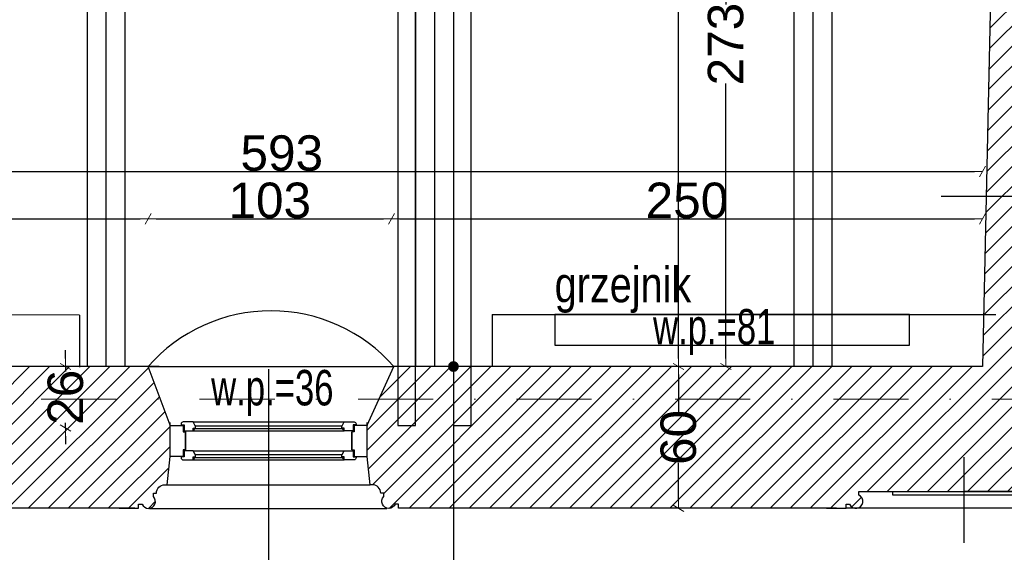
# Model space of a CAD drawing. Header units: millimetres. Extents: x 75999 to 132160, y -108895 to -89040.
# Tile 35 of 61: x 97534 to 101700, y -105669 to -103415. Entities that reach past the tile are written whole.
import ezdxf

# ---------------------------------------------------------------- set-up
doc = ezdxf.new("R2010")
doc.units = ezdxf.units.MM
doc.header["$MEASUREMENT"] = 0
doc.linetypes.add('Dot & Dashed', pattern=[670.277762, 317.5, -176.388889, 0, -176.388874])
for name, color, linetype in [('A-OKNA-OPIS', 7, 'Continuous'), ('belki nad', 7, 'Continuous'), ('CO TO JEST', 7, 'Continuous'), ('detalokna', 7, 'Continuous'), ('DIM MALY', 7, 'Continuous'), ('Drawing & Figure', 7, 'Continuous'), ('Nowe_00 ZMIANY', 7, 'Continuous'), ('Nowe_Annotation - Text', 7, 'Continuous'), ('Nowe_GRZEJNIK', 7, 'Continuous'), ('Nowe_WIDOK', 7, 'Continuous'), ('OKNO_DETAL', 7, 'Continuous'), ('OSIE', 7, 'Continuous'), ('PARAPET', 7, 'Continuous'), ('SCIANY_KONSTR', 7, 'Continuous'), ('strop', 7, 'Continuous'), ('Structural - Bearing', 7, 'Continuous'), ('Structural - Grid', 7, 'Continuous'), ('WIDOK', 7, 'Continuous'), ('ściany', 7, 'Continuous')]:
    doc.layers.add(name, color=color, linetype=linetype)
doc.styles.add('STYL_AUTOMATYCZNY_2', font='arial.ttf')
doc.styles.add('STYL_AUTOMATYCZNY_5', font='arial.ttf', dxfattribs={"width": 0.7})
doc.styles.add('STYL_AUTOMATYCZNY_7', font='arial.ttf', dxfattribs={"width": 0.8})
doc.dimstyles.new('STYL_AUTOMATYCZNY__3', dxfattribs={"dimtxt": 150, "dimasz": 34.231941, "dimexe": 0.18, "dimexo": 0.0625, "dimgap": 0, "dimtad": 1, "dimtih": 1, "dimtoh": 1, "dimdec": 0, "dimlfac": 0.1, "dimzin": 0, "dimdsep": 46, "dimtxsty": 'STYL_AUTOMATYCZNY_2', "dimblk": 'ARROWHEAD_2', "dimblk1": 'ARROWHEAD_2', "dimblk2": 'ARROWHEAD_2', "dimcen": 0.09, "dimse1": 1, "dimse2": 1, "dimclrd": 5, "dimclre": 5, "dimclrt": 1, "dimadec": 0, "dimazin": 0, "dimtfac": 1, "dimtdec": 4, "dimtmove": 0, "dimatfit": 3, "dimfxl": 0, "dimtolj": 1, "dimtzin": 0, "dimarcsym": 0})
doc.dimstyles.new('STYL_AUTOMATYCZNY__4', dxfattribs={"dimtxt": 150, "dimasz": 34.231941, "dimexe": 0.18, "dimexo": 0.0625, "dimgap": 0, "dimtad": 1, "dimdec": 0, "dimlfac": 0.1, "dimzin": 0, "dimdsep": 46, "dimtxsty": 'STYL_AUTOMATYCZNY_2', "dimblk": 'ARROWHEAD_2', "dimblk1": 'ARROWHEAD_2', "dimblk2": 'ARROWHEAD_2', "dimcen": 0.09, "dimse1": 1, "dimse2": 1, "dimclrd": 5, "dimclre": 5, "dimclrt": 1, "dimadec": 0, "dimazin": 0, "dimtfac": 1, "dimtdec": 4, "dimtmove": 0, "dimatfit": 3, "dimfxl": 0, "dimtolj": 1, "dimtzin": 0, "dimarcsym": 0})
doc.dimstyles.new('STYL_AUTOMATYCZNY__7', dxfattribs={"dimtxt": 0.18, "dimasz": 91.2, "dimexe": 0.18, "dimexo": 0.0625, "dimgap": 0, "dimtad": 0, "dimtih": 1, "dimtoh": 1, "dimdec": 4, "dimzin": 0, "dimdsep": 46, "dimcen": 0.09, "dimadec": 0, "dimazin": 0, "dimtfac": 1, "dimtdec": 4, "dimtmove": 0, "dimatfit": 3, "dimldrblk": 'ARROWHEAD_11', "dimfxl": 0, "dimtolj": 1, "dimtzin": 0, "dimarcsym": 0})
pattern_1 = [(45, (0, 0), (-42.426407, 42.426407), [])]

# ---------------------------------------------------------------- blocks, each defined once
blk = doc.blocks.new('ARROWHEAD_2')
at = {"color": 0, "linetype": 'Continuous', "lineweight": 0}
for p, q in [((0, 0), (-1, 0)), ((-0.38, -0.66), (0.38, 0.66))]:
    blk.add_line(p, q, dxfattribs=at)
blk = doc.blocks.new('*D130')
at = {"layer": 'Defpoints', "color": 0}
for p in [(100521.3, -102152.9), (101222.4, -102152.9), (101222.4, -104882.9)]:
    blk.add_point(p, dxfattribs=at)
at = {"layer": 'DIM MALY', "color": 5, "lineweight": -2}
for p, q in [((100521.3, -102187.1), (100521.3, -103351.2)), ((100521.3, -104848.6), (100521.3, -103685.2))]:
    blk.add_line(p, q, dxfattribs=at)
at = {"layer": 'DIM MALY', "color": 5, "lineweight": -2, "xscale": 34.23194115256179, "yscale": 34.23194115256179, "zscale": 34.23194115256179}
for p, rotation in [((100521.3, -102152.9), 90), ((100521.3, -104882.9), 270)]:
    blk.add_blockref('ARROWHEAD_2', p, dxfattribs=dict(at, rotation=rotation))
at = {"layer": 'DIM MALY', "color": 1, "insert": (100521.3, -103518.2), "char_height": 150, "attachment_point": 5, "rotation": 90, "style": 'STYL_AUTOMATYCZNY_2'}
blk.add_mtext('\\A1;273', dxfattribs=at)
blk = doc.blocks.new('*D203')
at = {"layer": 'Defpoints', "color": 0}
for p in [(98077.5, -104257.2), (95677.5, -104679.8), (98077.5, -104830.1)]:
    blk.add_point(p, dxfattribs=at)
at = {"layer": 'DIM MALY', "color": 5, "lineweight": -2}
blk.add_line((95711.7, -104257.2), (98043.3, -104257.2), dxfattribs=at)
at = {"layer": 'DIM MALY', "color": 5, "lineweight": -2, "xscale": 34.23194115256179, "yscale": 34.23194115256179, "zscale": 34.23194115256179, "rotation": 180}
blk.add_blockref('ARROWHEAD_2', (95677.5, -104257.2), dxfattribs=at)
at = {"layer": 'DIM MALY', "color": 5, "lineweight": -2, "xscale": 34.23194115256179, "yscale": 34.23194115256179, "zscale": 34.23194115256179}
blk.add_blockref('ARROWHEAD_2', (98077.5, -104257.2), dxfattribs=at)
at = {"layer": 'DIM MALY', "color": 1, "insert": (96877.1, -104180.6), "char_height": 150, "attachment_point": 5, "style": 'STYL_AUTOMATYCZNY_2'}
blk.add_mtext('\\A1;240', dxfattribs=at)
blk = doc.blocks.new('*D204')
at = {"layer": 'Defpoints', "color": 0}
for p in [(98077.5, -104257.2), (95677.5, -104679.8), (98077.5, -104830.1)]:
    blk.add_point(p, dxfattribs=at)
at = {"layer": 'DIM MALY', "color": 5, "lineweight": -2}
blk.add_line((95711.7, -104257.2), (98043.3, -104257.2), dxfattribs=at)
at = {"layer": 'DIM MALY', "color": 5, "lineweight": -2, "xscale": 34.23194115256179, "yscale": 34.23194115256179, "zscale": 34.23194115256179, "rotation": 180}
blk.add_blockref('ARROWHEAD_2', (95677.5, -104257.2), dxfattribs=at)
at = {"layer": 'DIM MALY', "color": 5, "lineweight": -2, "xscale": 34.23194115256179, "yscale": 34.23194115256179, "zscale": 34.23194115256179}
blk.add_blockref('ARROWHEAD_2', (98077.5, -104257.2), dxfattribs=at)
at = {"layer": 'DIM MALY', "color": 1, "insert": (96877.1, -104180.6), "char_height": 150, "attachment_point": 5, "style": 'STYL_AUTOMATYCZNY_2'}
blk.add_mtext('\\A1;240', dxfattribs=at)
blk = doc.blocks.new('*D205')
at = {"layer": 'Defpoints', "color": 0}
for p in [(99107.5, -104257.2), (99107.5, -104679.8), (98077.5, -104830.1)]:
    blk.add_point(p, dxfattribs=at)
at = {"layer": 'DIM MALY', "color": 5, "lineweight": -2}
blk.add_line((98111.7, -104257.2), (99073.3, -104257.2), dxfattribs=at)
at = {"layer": 'DIM MALY', "color": 5, "lineweight": -2, "xscale": 34.23194115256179, "yscale": 34.23194115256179, "zscale": 34.23194115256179, "rotation": 180}
blk.add_blockref('ARROWHEAD_2', (98077.5, -104257.2), dxfattribs=at)
at = {"layer": 'DIM MALY', "color": 5, "lineweight": -2, "xscale": 34.23194115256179, "yscale": 34.23194115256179, "zscale": 34.23194115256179}
blk.add_blockref('ARROWHEAD_2', (99107.5, -104257.2), dxfattribs=at)
at = {"layer": 'DIM MALY', "color": 1, "insert": (98592.1, -104180.5), "char_height": 150, "attachment_point": 5, "style": 'STYL_AUTOMATYCZNY_2'}
blk.add_mtext('\\A1;103', dxfattribs=at)
blk = doc.blocks.new('*D206')
at = {"layer": 'Defpoints', "color": 0}
for p in [(98077.5, -104257.2), (95677.5, -104679.8), (98077.5, -104830.1)]:
    blk.add_point(p, dxfattribs=at)
at = {"layer": 'DIM MALY', "color": 5, "lineweight": -2}
blk.add_line((95711.7, -104257.2), (98043.3, -104257.2), dxfattribs=at)
at = {"layer": 'DIM MALY', "color": 5, "lineweight": -2, "xscale": 34.23194115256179, "yscale": 34.23194115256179, "zscale": 34.23194115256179, "rotation": 180}
blk.add_blockref('ARROWHEAD_2', (95677.5, -104257.2), dxfattribs=at)
at = {"layer": 'DIM MALY', "color": 5, "lineweight": -2, "xscale": 34.23194115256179, "yscale": 34.23194115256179, "zscale": 34.23194115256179}
blk.add_blockref('ARROWHEAD_2', (98077.5, -104257.2), dxfattribs=at)
at = {"layer": 'DIM MALY', "color": 1, "insert": (96877.1, -104180.6), "char_height": 150, "attachment_point": 5, "style": 'STYL_AUTOMATYCZNY_2'}
blk.add_mtext('\\A1;240', dxfattribs=at)
blk = doc.blocks.new('*D207')
at = {"layer": 'Defpoints', "color": 0}
for p in [(99107.5, -104257.2), (99107.5, -104679.8), (98077.5, -104830.1)]:
    blk.add_point(p, dxfattribs=at)
at = {"layer": 'DIM MALY', "color": 5, "lineweight": -2}
blk.add_line((98111.7, -104257.2), (99073.3, -104257.2), dxfattribs=at)
at = {"layer": 'DIM MALY', "color": 5, "lineweight": -2, "xscale": 34.23194115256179, "yscale": 34.23194115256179, "zscale": 34.23194115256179, "rotation": 180}
blk.add_blockref('ARROWHEAD_2', (98077.5, -104257.2), dxfattribs=at)
at = {"layer": 'DIM MALY', "color": 5, "lineweight": -2, "xscale": 34.23194115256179, "yscale": 34.23194115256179, "zscale": 34.23194115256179}
blk.add_blockref('ARROWHEAD_2', (99107.5, -104257.2), dxfattribs=at)
at = {"layer": 'DIM MALY', "color": 1, "insert": (98592.1, -104180.5), "char_height": 150, "attachment_point": 5, "style": 'STYL_AUTOMATYCZNY_2'}
blk.add_mtext('\\A1;103', dxfattribs=at)
blk = doc.blocks.new('*D208')
at = {"layer": 'Defpoints', "color": 0}
for p in [(101607.5, -104257.2), (99107.5, -104679.8), (101607.5, -104679.8)]:
    blk.add_point(p, dxfattribs=at)
at = {"layer": 'DIM MALY', "color": 5, "lineweight": -2}
blk.add_line((99141.7, -104257.2), (101573.3, -104257.2), dxfattribs=at)
at = {"layer": 'DIM MALY', "color": 5, "lineweight": -2, "xscale": 34.23194115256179, "yscale": 34.23194115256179, "zscale": 34.23194115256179, "rotation": 180}
blk.add_blockref('ARROWHEAD_2', (99107.5, -104257.2), dxfattribs=at)
at = {"layer": 'DIM MALY', "color": 5, "lineweight": -2, "xscale": 34.23194115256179, "yscale": 34.23194115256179, "zscale": 34.23194115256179}
blk.add_blockref('ARROWHEAD_2', (101607.5, -104257.2), dxfattribs=at)
at = {"layer": 'DIM MALY', "color": 1, "insert": (100357.1, -104180.6), "char_height": 150, "attachment_point": 5, "style": 'STYL_AUTOMATYCZNY_2'}
blk.add_mtext('\\A1;250', dxfattribs=at)
blk = doc.blocks.new('*D300')
at = {"layer": 'Defpoints', "color": 0}
for p in [(100396.3, -99682.9), (100321.3, -104882.9), (100465.8, -104882.9)]:
    blk.add_point(p, dxfattribs=at)
at = {"layer": 'DIM MALY', "color": 5, "lineweight": -2}
for p, q in [((100321.3, -99717.1), (100321.3, -102117.8)), ((100321.3, -104848.6), (100321.3, -102448.7))]:
    blk.add_line(p, q, dxfattribs=at)
at = {"layer": 'DIM MALY', "color": 5, "lineweight": -2, "xscale": 34.23194115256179, "yscale": 34.23194115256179, "zscale": 34.23194115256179}
for p, rotation in [((100321.3, -99682.9), 90), ((100321.3, -104882.9), 270)]:
    blk.add_blockref('ARROWHEAD_2', p, dxfattribs=dict(at, rotation=rotation))
at = {"layer": 'DIM MALY', "color": 1, "insert": (100321.3, -102283.2), "char_height": 150, "attachment_point": 5, "rotation": 90, "style": 'STYL_AUTOMATYCZNY_2'}
blk.add_mtext('\\A1;520', dxfattribs=at)
blk = doc.blocks.new('*D301')
at = {"layer": 'Defpoints', "color": 0}
for p in [(100342.4, -104882.9), (100321.3, -105483.1), (100426.3, -105483.1)]:
    blk.add_point(p, dxfattribs=at)
at = {"layer": 'DIM MALY', "color": 5, "lineweight": -2}
for p, q in [((100321.3, -104917.1), (100321.3, -105075.6)), ((100321.3, -105448.8), (100321.3, -105290.8))]:
    blk.add_line(p, q, dxfattribs=at)
at = {"layer": 'DIM MALY', "color": 5, "lineweight": -2, "xscale": 34.23194115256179, "yscale": 34.23194115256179, "zscale": 34.23194115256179}
for p, rotation in [((100321.3, -104882.9), 90), ((100321.3, -105483.1), 270)]:
    blk.add_blockref('ARROWHEAD_2', p, dxfattribs=dict(at, rotation=rotation))
at = {"layer": 'DIM MALY', "color": 1, "insert": (100321.3, -105183.2), "char_height": 150, "attachment_point": 5, "rotation": 90, "style": 'STYL_AUTOMATYCZNY_2'}
blk.add_mtext('\\A1;60', dxfattribs=at)
blk = doc.blocks.new('*D320')
at = {"layer": 'Defpoints', "color": 0}
for p in [(95679.5, -104089.1), (101607.5, -104057.2), (101607.5, -104962.2)]:
    blk.add_point(p, dxfattribs=at)
at = {"layer": 'DIM MALY', "color": 5, "lineweight": -2}
blk.add_line((95713.7, -104057.2), (101573.3, -104057.2), dxfattribs=at)
at = {"layer": 'DIM MALY', "color": 5, "lineweight": -2, "xscale": 34.23194115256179, "yscale": 34.23194115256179, "zscale": 34.23194115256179, "rotation": 180}
blk.add_blockref('ARROWHEAD_2', (95679.5, -104057.2), dxfattribs=at)
at = {"layer": 'DIM MALY', "color": 5, "lineweight": -2, "xscale": 34.23194115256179, "yscale": 34.23194115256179, "zscale": 34.23194115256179}
blk.add_blockref('ARROWHEAD_2', (101607.5, -104057.2), dxfattribs=at)
at = {"layer": 'DIM MALY', "color": 1, "insert": (98643.1, -103980.5), "char_height": 150, "attachment_point": 5, "style": 'STYL_AUTOMATYCZNY_2'}
blk.add_mtext('\\A1;593', dxfattribs=at)
blk = doc.blocks.new('*D337')
at = {"layer": 'Defpoints', "color": 0}
for p in [(97728.4, -104882.9), (98020.1, -104882.9), (98170.9, -105143.1)]:
    blk.add_point(p, dxfattribs=at)
at = {"layer": 'DIM MALY', "color": 5, "lineweight": -2}
for p, q in [((97728.4, -104848.6), (97728.4, -104814.4)), ((97728.4, -104882.9), (97728.4, -104904.6)), ((97728.4, -105143.1), (97728.4, -105121.9)), ((97728.4, -105177.3), (97728.4, -105211.5))]:
    blk.add_line(p, q, dxfattribs=at)
at = {"layer": 'DIM MALY', "color": 5, "lineweight": -2, "xscale": 34.23194115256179, "yscale": 34.23194115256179, "zscale": 34.23194115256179}
for p, rotation in [((97728.4, -104882.9), 270), ((97728.4, -105143.1), 90)]:
    blk.add_blockref('ARROWHEAD_2', p, dxfattribs=dict(at, rotation=rotation))
at = {"layer": 'DIM MALY', "color": 1, "insert": (97728.4, -105013.2), "char_height": 150, "attachment_point": 5, "rotation": 90, "style": 'STYL_AUTOMATYCZNY_2'}
blk.add_mtext('\\A1;26', dxfattribs=at)
blk = doc.blocks.new('*D374')
at = {"layer": 'Defpoints', "color": 0}
for p in [(87564.1, -105009.4), (118544.1, -105413.4), (118544.1, -106621.5)]:
    blk.add_point(p, dxfattribs=at)
at = {"layer": 'DIM MALY', "color": 5, "lineweight": -2}
blk.add_line((87598.4, -106621.5), (118509.9, -106621.5), dxfattribs=at)
at = {"layer": 'DIM MALY', "color": 5, "lineweight": -2, "xscale": 34.23194115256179, "yscale": 34.23194115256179, "zscale": 34.23194115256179, "rotation": 180}
blk.add_blockref('ARROWHEAD_2', (87564.1, -106621.5), dxfattribs=at)
at = {"layer": 'DIM MALY', "color": 5, "lineweight": -2, "xscale": 34.23194115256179, "yscale": 34.23194115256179, "zscale": 34.23194115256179}
blk.add_blockref('ARROWHEAD_2', (118544.1, -106621.5), dxfattribs=at)
at = {"layer": 'DIM MALY', "color": 1, "insert": (103054.1, -106544.9), "char_height": 150, "attachment_point": 5, "style": 'STYL_AUTOMATYCZNY_2'}
blk.add_mtext('\\A1;3098', dxfattribs=at)
blk = doc.blocks.new('ARROWHEAD_11')
at = {"color": 0, "linetype": 'Continuous', "lineweight": 0}
blk.add_line((0, 0), (-1, 0), dxfattribs=at)
at = {"color": 0, "linetype": 'Continuous', "lineweight": 0, "const_width": 0.25, "flags": 128}
blk.add_lwpolyline([(-0.125, 0, 1), (0.125, 0, 1)], format="xyb", close=True, dxfattribs=at)

msp = doc.modelspace()

# ---------------------------------------------------------------- hatches: boundary and pattern name
at = {"layer": 'Drawing & Figure'}
h = msp.add_hatch(dxfattribs=at)
h.set_pattern_fill('Common_Brick_0001', color=256, style=0, pattern_type=2)
h.set_pattern_definition(pattern_1)
h.paths.add_polyline_path([(89654.6, -100102.9), (89694.3, -101162.9), (90244.3, -101151.9), (90244.3, -101152.9), (90264.3, -101152.9), (90264.3, -100832.9), (90764.3, -100826.6), (90823.3, -100825.8), (90823.3, -100825.3), (90903.3, -100824.3), (90903.3, -100824.8), (90983.3, -100823.8), (93664.1, -100790.2), (93744.1, -100789.2), (93824.1, -100788.2), (94503.3, -100779.6), (94854.3, -100775.2), (94934.3, -100774.2), (95014.3, -100773.2), (95044.3, -100772.9), (95044.3, -101287.2), (95044.3, -104162.2), (95044.3, -104362.2), (95044.3, -104732.9), (93158.2, -104732.9), (93068.8, -105120.5), (93068.8, -105263.1), (93082.2, -105383.1), (93091.7, -105383.1, -0.383982), (93127.2, -105418.4), (93139.5, -105418.4), (93139.5, -105433.4, 1.205804), (93187.4, -105465.6), (93202.1, -105465.6), (93202.1, -105483.1), (93284.8, -105483.1), (95122.5, -105483.1), (95163.8, -105483.1), (95163.8, -105465.6), (95178.6, -105465.6, 0.263086), (95201.5, -105483.1), (95209.5, -105483.1, 0.761796), (95217, -105427), (95217, -105412.2), (95663.8, -105412.2), (96110.6, -105412.2), (96110.6, -105427, 0.761796), (96118.1, -105483.1), (96126, -105483.1, 0.263086), (96149, -105465.6), (96163.8, -105465.6), (96163.8, -105483.1), (96246.4, -105483.1), (98021.7, -105483.1), (98037.6, -105483.1), (98037.6, -105465.6), (98052.4, -105465.6, 1.205804), (98100.2, -105433.4), (98100.2, -105418.4), (98112.6, -105418.4, -0.383982), (98148.1, -105383.1), (98157.6, -105383.1), (98170.9, -105263.1), (98170.9, -105130.5), (98077.5, -104882.9), (97788, -104882.9), (95677.5, -104882.9), (95679.6, -104662.9), (95682.5, -104362.2), (95684.4, -104162.2), (95712.1, -101287.2), (95727.5, -99682.9), (98025, -99682.9), (98094.2, -99114.5), (98094.2, -98984.5), (95622.2, -98984.5), (95616.6, -97541), (95023.8, -97541), (95026.5, -98041.5), (94503.3, -98041.4), (93024.1, -98041), (93024.1, -98041), (93024.1, -98532.9), (93024.1, -98981.5), (93034.1, -98981.5), (93164.1, -98981.5), (93164.1, -98532.9), (93164.1, -98201.5), (94503.3, -98201.5), (95016.5, -98201.5), (95016.5, -99042.9), (95036.5, -99042.9), (95274.5, -99042.9), (95274.5, -99182.9), (95016.5, -99182.9), (95016.5, -100032.8), (94642.7, -100032.8), (94503.3, -100032.8), (94346.5, -100032.8), (93368.8, -100032.8), (93187.6, -100032.8), (93187.6, -99972.8), (93047.6, -99972.8), (93047.6, -100102.8), (92867.6, -100102.8), (92867.6, -100591.8), (92867.6, -100622.8), (91784.1, -100622.8), (91784.1, -99845), (91644.1, -99845), (91644.1, -100102.9), (90903.3, -100102.9), (90764.3, -100102.9)])
h.paths.add_polyline_path([(94000.4, -100634.4), (93799.7, -100634.4), (93799.7, -100374.4), (94079.7, -100374.4), (94079.7, -100565.3)], flags=0)
h = msp.add_hatch(dxfattribs=at)
h.set_pattern_fill('Common_Brick_0001', color=256, style=0, pattern_type=2)
h.set_pattern_definition(pattern_1)
h.paths.add_polyline_path([(99004.1, -105130.5), (99004.1, -105133.1), (99004.1, -105263.1), (99017.4, -105383.1), (99026.9, -105383.1, -0.383982), (99062.4, -105418.4), (99074.8, -105418.4), (99074.8, -105433.4, 1.205804), (99122.6, -105465.6), (99137.4, -105465.6), (99137.4, -105483.1), (99204.1, -105483.1), (100947.8, -105483.1), (101030.5, -105483.1), (101030.5, -105465.6), (101045.3, -105465.6, 0.263086), (101068.2, -105483.1), (101076.2, -105483.1, 0.761796), (101083.7, -105427), (101083.7, -105412.2), (101530.5, -105412.2), (101977.3, -105412.2), (101977.3, -105427, 0.761796), (101984.8, -105483.1), (101992.7, -105483.1, 0.263086), (102015.7, -105465.6), (102030.5, -105465.6), (102030.5, -105483.1), (102113.1, -105483.1), (103924.3, -105483.1), (103924.3, -105465.7), (103939, -105465.7, 1.205804), (103986.9, -105433.5), (103986.9, -105418.5), (103999.2, -105418.5, -0.383982), (104034.7, -105383.1), (104044.2, -105383.1), (104057.6, -105263.1), (104057.6, -105133.1), (104057.6, -105120.6), (103945.6, -104852.9), (103944.9, -104852.9), (103844.1, -104852.9), (103844.1, -104162.2), (103844.1, -102612.9), (104065.1, -102614.3), (104741.9, -102618.9), (104741.9, -102618.7), (106171.9, -102627.6), (106171.9, -102628.6), (106251.9, -102629.2), (106251.9, -102618.7), (106370.4, -102462.9), (104954.1, -102462.9), (104954.1, -102402.3), (104954.2, -102162.3), (104954.2, -101922.3), (104954.2, -101876.9), (104954.2, -101286.9), (104954.2, -101086.9), (104954.2, -100540.3), (105004.2, -100540.6), (105004.6, -100517.3), (105003.8, -100516.6), (105001.4, -100099.6), (105011.2, -100099.6), (104997.1, -99971.2), (104808.8, -99969.9), (104807.5, -100169.9), (104600.5, -100168.5), (104107.5, -100165.1), (104108.8, -99965.1), (103861, -99963.2), (103861, -100145.9), (103873.8, -100532.8), (104843.4, -100540.6), (104843.4, -101086.9), (104843.4, -101286.9), (104843.4, -101876.9), (104843.5, -102467.9), (104065.1, -102467.9), (103743.6, -102467.9), (103743.6, -102482.8), (103746.4, -102482.8), (103744.1, -102612.9), (103743.7, -102612.9), (103744, -104162.2), (103744.1, -104862.9), (101964.1, -104862.9), (101964.1, -104482.9), (101889.3, -104482.9), (101749.6, -104482.9), (101749.6, -104482.7), (101749.3, -104342.9), (101963.9, -104342.9), (101963.9, -104162.2), (101963.9, -102612.9), (102946.5, -102612.8), (102946.5, -102462.9), (102251.9, -102462.9), (102171.9, -102462.9), (102091.9, -102462.9), (101974.1, -102462.9), (101974.1, -102205.7), (101974.1, -102162.9), (101834.1, -102162.9), (101667.5, -102152.9), (101623.3, -104162.2), (101612.3, -104662.9), (101607.5, -104882.9), (99117.5, -104882.9)])

# ---------------------------------------------------------------- linework, layer by layer
at = {"layer": 'A-OKNA-OPIS'}
msp.add_line((98587.5, -104894.4), (98587.5, -106099.6), dxfattribs=at)
at = {"layer": 'belki nad'}
for p, q in [((97819.4, -99682.9), (97819.4, -104882.9)), ((97979.4, -99682.9), (97979.4, -104882.9)), ((99209.4, -99682.9), (99209.4, -104882.9)), ((99369.4, -99682.9), (99369.4, -104882.9)), ((100809.4, -99682.9), (100809.4, -104882.9)), ((100969.4, -99682.9), (100969.4, -104882.9))]:
    msp.add_line(p, q, dxfattribs=at)
at = {"layer": 'CO TO JEST'}
for p, q in [((97788, -104665), (95677.5, -104662.9)), ((97788, -104665), (97788, -104885.2)), ((99532.9, -104662.9), (99532.9, -104882.9)), ((99532.9, -104662.9), (101664.2, -104662.9))]:
    msp.add_line(p, q, dxfattribs=at)
at = {"layer": 'detalokna'}
for p, q in [((98157.6, -105383.1), (99017.4, -105383.1)), ((98083.1, -105483.6), (99087.2, -105483.6))]:
    msp.add_line(p, q, dxfattribs=at)
for points in [[(98235.5, -105236.1), (98235.5, -105159.1), (98235.5, -105236.1), (98225.5, -105236.1), (98225.5, -105263.1), (98170.9, -105263.1), (98170.9, -105133.1), (98225.5, -105133.1), (98225.5, -105159.1), (98235.5, -105159.1)], [(98939.5, -105236.1), (98939.5, -105159.1), (98939.5, -105236.1), (98949.5, -105236.1), (98949.5, -105263.1), (99004.1, -105263.1), (99004.1, -105133.1), (98949.5, -105133.1), (98949.5, -105159.1), (98939.5, -105159.1)]]:
    msp.add_lwpolyline(points, dxfattribs=at)
at = {"layer": 'DIM MALY'}
msp.add_line((101432.5, -104162.2), (102023.5, -104162.2), dxfattribs=at)
at = {"layer": 'Nowe_GRZEJNIK'}
msp.add_lwpolyline([(99798.5, -104792.9), (101298.5, -104792.9), (101298.5, -104662.9), (99798.5, -104662.9)], close=True, dxfattribs=at)
at = {"layer": 'Nowe_WIDOK'}
for points in [[(99209.4, -99432.9), (99134.4, -99432.9), (99134.4, -105132.9), (99209.4, -105132.9)], [(99444.4, -99432.9), (99369.4, -99432.9), (99369.4, -105132.9), (99444.4, -105132.9)]]:
    msp.add_lwpolyline(points, close=True, dxfattribs=at)
at = {"layer": 'OKNO_DETAL'}
for p, q in [((98267.7, -105117.3), (98907.3, -105117.3)), ((98268.5, -105155.3), (98277.3, -105145.3)), ((98268.5, -105145.3), (98906.5, -105145.3)), ((98268.5, -105155.3), (98906.5, -105155.3)), ((98277.5, -105133.4), (98897.5, -105133.4)), ((98906.5, -105155.3), (98897.7, -105145.3)), ((98267.7, -105239.8), (98907.3, -105239.8)), ((98277.5, -105255.9), (98897.5, -105255.9)), ((98268.5, -105277.8), (98277.3, -105267.8)), ((98268.5, -105267.8), (98906.5, -105267.8)), ((98268.5, -105277.8), (98906.5, -105277.8)), ((98906.5, -105277.8), (98897.7, -105267.8)), ((101530.5, -105628.7), (101530.5, -105266.8)), ((102030.5, -105483.1), (101030.5, -105483.1))]:
    msp.add_line(p, q, dxfattribs=at)
for points in [[(98225.5, -105117.3, 0.414214), (98217.5, -105125.3), (98217.5, -105129.4), (98229.5, -105129.4), (98229.5, -105155.3), (98268.5, -105155.3), (98268.5, -105143.3), (98277.5, -105143.3), (98277.5, -105133.4), (98276.5, -105133.4), (98267.7, -105117.3)], [(98949.5, -105117.3, -0.414214), (98957.5, -105125.3), (98957.5, -105129.4), (98945.5, -105129.4), (98945.5, -105155.3), (98906.5, -105155.3), (98906.5, -105143.3), (98897.5, -105143.3), (98897.5, -105133.4), (98898.5, -105133.4), (98907.3, -105117.3)], [(98243.6, -105239.8), (98229.5, -105239.8), (98229.5, -105265.8), (98217.5, -105265.8), (98217.5, -105269.8, 0.414214), (98225.5, -105277.8), (98243.7, -105277.8), (98268.5, -105277.8), (98268.5, -105265.8), (98277.5, -105265.8), (98277.5, -105255.9), (98276.5, -105255.9), (98267.7, -105239.8)], [(98931.4, -105239.8), (98945.5, -105239.8), (98945.5, -105265.8), (98957.5, -105265.8), (98957.5, -105269.8, -0.414214), (98949.5, -105277.8), (98931.3, -105277.8), (98906.5, -105277.8), (98906.5, -105265.8), (98897.5, -105265.8), (98897.5, -105255.9), (98898.5, -105255.9), (98907.3, -105239.8)]]:
    msp.add_lwpolyline(points, format="xyb", close=True, dxfattribs=at)
at = {"layer": 'OSIE'}
for p, q in [((97899.4, -99682.9), (97899.4, -104882.9)), ((99289.4, -99682.9), (99289.4, -104882.9)), ((100889.4, -99682.9), (100889.4, -104882.9))]:
    msp.add_line(p, q, dxfattribs=at)
at = {"layer": 'SCIANY_KONSTR'}
for p, q in [((101667.5, -102152.9), (101607.5, -104882.9)), ((98124.2, -104882.9), (95677.5, -104882.9)), ((101607.5, -104882.9), (99117.5, -104882.9))]:
    msp.add_line(p, q, dxfattribs=at)
at = {"layer": 'strop'}
msp.add_arc((98597.5, -105339.2), 691.9, 41.2725, 138.7275, dxfattribs=at)
at = {"layer": 'Structural - Bearing'}
for p, q in [((98170.9, -105130.5), (98077.5, -104882.9)), ((99004.1, -105130.5), (99117.5, -104882.9)), ((98021.7, -105483.1), (96246.4, -105483.1)), ((100989.2, -105483.1), (99204.1, -105483.1))]:
    msp.add_line(p, q, dxfattribs=at)
for points in [[(97955, -105483.1), (98037.6, -105483.1), (98037.6, -105465.6), (98052.4, -105465.6, 1.205804), (98100.2, -105433.4), (98100.2, -105418.4), (98112.6, -105418.4, -0.383982), (98148.1, -105383.1), (98157.6, -105383.1), (98170.9, -105263.1), (98170.9, -105120.5)], [(99220, -105483.1), (99137.4, -105483.1), (99137.4, -105465.6), (99122.6, -105465.6, -1.205804), (99074.8, -105433.4), (99074.8, -105418.4), (99062.4, -105418.4, 0.383982), (99026.9, -105383.1), (99017.4, -105383.1), (99004.1, -105263.1), (99004.1, -105120.5)], [(100947.8, -105483.1), (101030.5, -105483.1), (101030.5, -105465.6), (101045.3, -105465.6, 1.478383), (101083.7, -105427), (101083.7, -105412.2), (101530.5, -105412.2)], [(102113.1, -105483.1), (102030.5, -105483.1), (102030.5, -105465.6), (102015.7, -105465.6, -1.478383), (101977.3, -105427), (101977.3, -105412.2), (101530.5, -105412.2)]]:
    msp.add_lwpolyline(points, format="xyb", dxfattribs=at)
msp.add_lwpolyline([(101831.8, -105413.2), (101227, -105413.2), (101227, -105426.4), (101831.8, -105426.4)], close=True, dxfattribs=at)
at = {"layer": 'Structural - Grid', "linetype": 'Dot & Dashed', "lineweight": 15}
msp.add_line((118724.5, -105021.8), (80780, -105021.8), dxfattribs=at)
at = {"layer": 'WIDOK'}
msp.add_line((98077.5, -104882.9), (99117.5, -104882.9), dxfattribs=at)
at = {"layer": 'ściany'}
msp.add_line((99004.1, -105126.7), (99004.1, -105133.1), dxfattribs=at)

# ---------------------------------------------------------------- texts
at = {"layer": 'Nowe_Annotation - Text', "insert": (99797.5, -104656.2), "char_height": 150, "attachment_point": 7, "style": 'STYL_AUTOMATYCZNY_7'}
msp.add_mtext('\\A1;{\\pql;\\fArial|b0|i0|c238|p0;\\W0.800000;grzejnik }', dxfattribs=at)
at = {"layer": 'PARAPET', "char_height": 150, "style": 'STYL_AUTOMATYCZNY_5'}
for s, insert, attachment_point in [('\\A1;{\\pql;\\fArial|b0|i0|c238|p0;\\W0.700000;w.p.=81}', (100213.6, -104834.8), 7), ('\\A1;{\\pqc;\\fArial|b0|i0|c238|p0;\\W0.700000;w.p.=36}', (98603, -104995.1), 5)]:
    msp.add_mtext(s, dxfattribs=dict(at, insert=insert, attachment_point=attachment_point))

# ---------------------------------------------------------------- dimensions: what is measured, and where the dimension line sits
at = {"layer": 'DIM MALY'}
for base, p1, p2, angle, picture, middle in [((100321.3, -104882.9), (100396.3, -99682.9), (100465.8, -104882.9), 270, '*D300', (100321.3, -102283.2)), ((100521.3, -102152.9), (101222.4, -104882.9), (101222.4, -102152.9), 90, '*D130', (100521.3, -103518.2)), ((97728.4, -104882.9), (98170.9, -105143.1), (98020.1, -104882.9), 90, '*D337', (97728.4, -105013.2)), ((100321.3, -105483.1), (100342.4, -104882.9), (100426.3, -105483.1), 270, '*D301', (100321.3, -105183.2))]:
    dim = msp.add_linear_dim(base=base, p1=p1, p2=p2, angle=angle, dimstyle='STYL_AUTOMATYCZNY__4', dxfattribs=at)
    dim.commit()
    dim.dimension.update_dxf_attribs({"geometry": picture, "text_midpoint": middle, "dimtype": 160, "text_rotation": 90})
for base, p1, p2, picture, middle in [((101607.5, -104057.2), (95679.5, -104089.1), (101607.5, -104962.2), '*D320', (98643.1, -104057.2)), ((98077.5, -104257.2), (95677.5, -104679.8), (98077.5, -104830.1), '*D203', (96877.1, -104257.2)), ((98077.5, -104257.2), (95677.5, -104679.8), (98077.5, -104830.1), '*D204', (96877.1, -104257.2)), ((98077.5, -104257.2), (95677.5, -104679.8), (98077.5, -104830.1), '*D206', (96877.1, -104257.2)), ((99107.5, -104257.2), (98077.5, -104830.1), (99107.5, -104679.8), '*D205', (98592.1, -104257.2)), ((99107.5, -104257.2), (98077.5, -104830.1), (99107.5, -104679.8), '*D207', (98592.1, -104257.2)), ((101607.5, -104257.2), (99107.5, -104679.8), (101607.5, -104679.8), '*D208', (100357.1, -104257.2)), ((118544.1, -106621.5), (87564.1, -105009.4), (118544.1, -105413.4), '*D374', (103054.1, -106621.5))]:
    dim = msp.add_linear_dim(base=base, p1=p1, p2=p2, dimstyle='STYL_AUTOMATYCZNY__3', dxfattribs=at)
    dim.commit()
    dim.dimension.update_dxf_attribs({"geometry": picture, "text_midpoint": middle, "dimtype": 160})

# ---------------------------------------------------------------- leaders
at = {"layer": 'Nowe_00 ZMIANY', "annotation_type": 0, "has_hookline": 1, "hookline_direction": 0, "text_width": 5247.5}
msp.add_leader([(99369.4, -104882.9), (99369.4, -107176.8), (99650.2, -107153.9)], dimstyle='STYL_AUTOMATYCZNY__7', dxfattribs=at)

doc.saveas('drawing.dxf')
